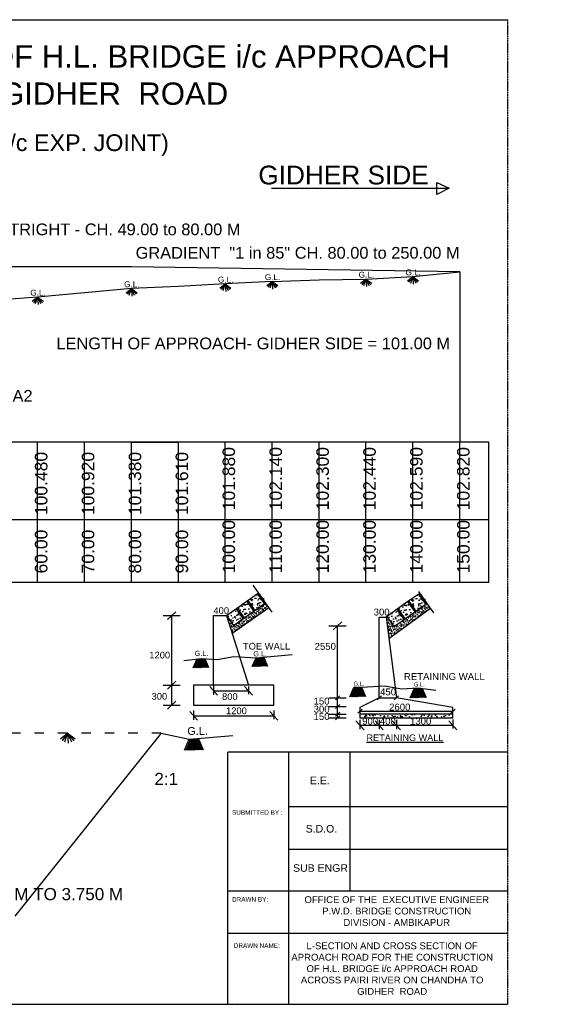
# Model space of a CAD drawing. Header units: inches. Extents: x -1841658761 to 3039153, y 1727 to 2165588347.
# Tile 5 of 20: x 10370 to 10507, y 4379 to 4630. Entities that reach past the tile are written whole.
import ezdxf

# ---------------------------------------------------------------- set-up
doc = ezdxf.new("R2010")
doc.units = ezdxf.units.IN
doc.header["$MEASUREMENT"] = 0
doc.linetypes.add('ACAD_ISO03W100', pattern=[30, 12, -18])
doc.linetypes.add('DASHED', pattern=[0.75, 0.5, -0.25])
doc.styles.add('ARIAL', font='arial.ttf')

msp = doc.modelspace()

# ---------------------------------------------------------------- hatches: boundary and pattern name
at = {"ltscale": 0.02}
h = msp.add_hatch(dxfattribs=at)
h.set_pattern_fill('AR-CONC', color=256, scale=0.342073)
h.set_pattern_definition([(50, (6492.852, 3281.1255), (2.4535538, -0.2146581), [0.2565548, -2.8221027]), (355, (6492.852, 3281.1255), (-0.4746309, 2.5730466), [0.2052438, -2.2576821]), (100.451444, (6493.0565, 3281.1076), (1.9789229, 2.3583884), [0.218038, -2.3984182]), (46.1842, (6492.852, 3281.8097), (3.650745, -0.5661969), [0.3848322, -4.233154]), (96.63564, (6493.1563, 3281.7625), (3.1972266, 3.3321972), [0.3270572, -3.5976293]), (351.18416, (6492.852, 3281.8097), (3.1972266, 3.3321972), [0.3078657, -3.3865232]), (21, (6493.194, 3281.6386), (2.0418582, -1.3772507), [0.2565548, -2.8221027]), (326, (6493.194, 3281.6386), (0.8323162, 2.4805429), [0.2052438, -2.2576821]), (71.451445, (6493.3643, 3281.5239), (2.8741743, 1.1032922), [0.218038, -2.3984182]), (37.5, (6492.852, 3281.1255), (0.04159559, 1.13874016), [0, -2.2303163, 0, -2.29188944, 0, -2.26623396]), (7.5, (6492.852, 3281.1255), (0.89989, 1.34917617), [0, -1.30671905, 0, -2.17900533, 0, -0.86373445]), (327.5, (6492.0892, 3281.1255), (1.8260627, -0.07715414), [0, -0.85518263, 0, -2.6681698, 0, -3.54045607]), (317.5, (6491.7471, 3281.1255), (1.9949227, 0.34243217), [0, -1.1117374, 0, -1.7719384, 0, -2.5142369])])
h.paths.add_polyline_path([(10425.49129, 4479.88067), (10422.96941, 4478.11482), (10424.73525, 4475.59294), (10427.25714, 4477.35878)])
h.paths.add_polyline_path([(10428.22334, 4481.79367), (10425.70145, 4480.02782), (10427.4673, 4477.50594), (10429.98919, 4479.27178)])
h.paths.add_polyline_path([(10430.19934, 4479.41893), (10432.72123, 4481.18478), (10430.95539, 4483.70667), (10428.4335, 4481.94082)])
h = msp.add_hatch(dxfattribs=at)
h.set_pattern_fill('AR-CONC', color=256, scale=0.350625)
h.set_pattern_definition([(50, (6435.6284, 3250.9946), (2.5148935, -0.2200247), [0.2629687, -2.8926562]), (355, (6435.6284, 3250.9946), (-0.4864969, 2.6373736), [0.210375, -2.314125]), (100.451444, (6435.838, 3250.9763), (2.0283966, 2.4173489), [0.223489, -2.4583795]), (46.1842, (6435.6284, 3251.696), (3.7420148, -0.580352), [0.394453, -4.3389843]), (96.63564, (6435.9403, 3251.6475), (3.2771584, 3.4155033), [0.3352338, -3.6875713]), (351.18416, (6435.6284, 3251.696), (3.2771584, 3.4155033), [0.3155625, -3.4711874]), (21, (6435.979, 3251.5205), (2.0929053, -1.4116825), [0.2629687, -2.8926562]), (326, (6435.979, 3251.5205), (0.8531244, 2.5425573), [0.210375, -2.314125]), (71.451445, (6436.1535, 3251.403), (2.9460296, 1.1308748), [0.223489, -2.4583795]), (37.5, (6435.6284, 3250.9946), (0.0426355, 1.16720905), [0, -2.28607494, 0, -2.34918744, 0, -2.32289057]), (7.5, (6435.6284, 3250.9946), (0.92238754, 1.38290603), [0, -1.33938747, 0, -2.2334812, 0, -0.8853281]), (327.5, (6434.8465, 3250.9946), (1.87171487, -0.07908302), [0, -0.8765625, 0, -2.73487493, 0, -3.62896866]), (317.5, (6434.4959, 3250.9946), (2.04479646, 0.3509931), [0, -1.1395312, 0, -1.81623745, 0, -2.5770937])])
h.paths.add_polyline_path([(10466.58498, 4479.71903), (10464.00005, 4477.90904), (10465.81004, 4475.3241), (10468.39498, 4477.13409)])
h.paths.add_polyline_path([(10469.38533, 4481.67986), (10466.80039, 4479.86986), (10468.61039, 4477.28493), (10471.19532, 4479.09492)])
h.paths.add_polyline_path([(10471.41073, 4479.24575), (10473.99567, 4481.05574), (10472.18568, 4483.64068), (10469.60074, 4481.83069)])
h = msp.add_hatch(dxfattribs=at)
h.set_pattern_fill('AR-SAND', color=256, scale=0.342073)
h.set_pattern_definition([(37.5, (6492.852, 3281.1255), (-0.02154833, 0.659114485), [0, -0.51995104, 0, -0.581524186, 0, -0.55586871]), (7.5, (6492.852, 3281.1255), (0.60539292, 0.96538011), [0, -0.2804999, 0, -0.46864008, 0, -0.17958835]), (327.5, (6492.4313, 3281.1255), (1.06526401, 0.00193581), [0, -0.171036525, 0, -0.61573149, 0, -0.80387167]), (317.5, (6492.4313, 3281.1255), (1.0283149, 0.30022916), [0, -0.08551826, 0, -0.4036462, 0, -0.46179862])])
h.paths.add_polyline_path([(10424.73525, 4475.59294), (10422.96941, 4478.11482), (10424.43376, 4473.50265), (10433.81431, 4480.07099), (10432.93139, 4481.33193), (10427.25714, 4477.35878)])
h = msp.add_hatch(dxfattribs=at)
h.set_pattern_fill('AR-SAND', color=256, scale=0.350625)
h.set_pattern_definition([(37.5, (6345.74806, 3249.45685), (-0.022087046, 0.675592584), [0, -0.53295, 0, -0.5960625, 0, -0.569765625]), (7.5, (6345.7481, 3249.45685), (0.62052796, 0.98951496), [0, -0.2875125, 0, -0.48035625, 0, -0.184078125]), (327.5, (6345.3168, 3249.45685), (1.09189599, 0.001984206), [0, -0.1753125, 0, -0.631125, 0, -0.82396875]), (317.5, (6345.3168, 3249.45685), (1.05402314, 0.307735), [0, -0.08765625, 0, -0.4137375, 0, -0.47334375])])
h.paths.add_polyline_path([(10475.11608, 4479.91411), (10474.21108, 4481.20658), (10468.39498, 4477.13409), (10465.81004, 4475.3241), (10464.00005, 4477.90904), (10463.78464, 4477.75821), (10464.49166, 4472.2065)])
h = msp.add_hatch(dxfattribs=at)
h.set_pattern_fill('AR-CONC', color=256, scale=0.350625)
h.set_pattern_definition([(50, (6399.3643, 3249.4568), (2.5148935, -0.2200247), [0.2629687, -2.8926562]), (355, (6399.3643, 3249.4568), (-0.4864969, 2.6373737), [0.210375, -2.314125]), (100.451444, (6399.5738, 3249.4385), (2.0283966, 2.417349), [0.223489, -2.4583795]), (46.1842, (6399.3643, 3250.158), (3.742015, -0.580352), [0.394453, -4.3389844]), (96.63564, (6399.676, 3250.1097), (3.2771584, 3.4155033), [0.3352338, -3.6875714]), (351.18416, (6399.3643, 3250.158), (3.2771584, 3.4155033), [0.3155625, -3.4711875]), (21, (6399.7149, 3249.9828), (2.0929054, -1.4116825), [0.2629687, -2.8926562]), (326, (6399.715, 3249.9828), (0.8531244, 2.5425573), [0.210375, -2.314125]), (71.451445, (6399.8893, 3249.8651), (2.9460297, 1.1308749), [0.223489, -2.4583795]), (37.5, (6399.3643, 3249.45685), (0.0426355, 1.16720907), [0, -2.286075, 0, -2.3491875, 0, -2.32289063]), (7.5, (6399.3643, 3249.4568), (0.92238757, 1.38290606), [0, -1.3393875, 0, -2.23348125, 0, -0.88532812]), (327.5, (6398.5824, 3249.45685), (1.87171492, -0.07908302), [0, -0.8765625, 0, -2.734875, 0, -3.62896875]), (317.5, (6398.2317, 3249.4568), (2.0447965, 0.3509931), [0, -1.13953125, 0, -1.8162375, 0, -2.57709375])])
h.paths.add_polyline_path([(10457.11026, 4452.88739), (10457.11026, 4452.01083), (10480.88292, 4452.01083), (10480.88292, 4452.88739)])

# ---------------------------------------------------------------- linework, layer by layer
for p, q in [((10097.10881, 4630.43985), (10494.8404, 4630.43985)), ((10476.79879, 4585.78494), (10476.79879, 4588.79061)), ((10476.79879, 4588.79061), (10479.93835, 4587.37885)), ((10476.79879, 4585.78494), (10476.79879, 4588.79061)), ((10476.79879, 4588.79061), (10479.93835, 4587.37885)), ((10434.46054, 4587.37885), (10476.65898, 4587.37885)), ((10437.05567, 4587.37885), (10476.65898, 4587.37885)), ((10476.65898, 4587.37885), (10479.93835, 4587.37885)), ((10476.65898, 4587.37885), (10479.93835, 4587.37885)), ((10479.93835, 4587.37885), (10476.79879, 4585.78494)), ((10479.93835, 4587.37885), (10476.79879, 4585.78494)), ((10398.65016, 4567.22895), (10365.82902, 4567.22895)), ((10482.65008, 4566.00852), (10398.65016, 4567.22895)), ((10470.65009, 4564.77303), (10482.65008, 4566.00852)), ((10482.65008, 4566.00852), (10482.65008, 4522.43594)), ((10434.65012, 4563.53746), (10422.65014, 4562.91346)), ((10433.28523, 4562.45616), (10434.65012, 4563.53746)), ((10433.65046, 4562.07362), (10434.65012, 4563.53746)), ((10434.09502, 4561.86036), (10434.65012, 4563.53746)), ((10434.65012, 4563.53746), (10446.65011, 4563.91307)), ((10434.65012, 4563.53746), (10436.10916, 4562.45616)), ((10434.65012, 4563.53746), (10435.86315, 4562.07362)), ((10434.65012, 4563.53746), (10435.37872, 4561.86036)), ((10434.65012, 4563.53746), (10434.7593, 4561.60047)), ((10446.65011, 4563.91307), (10458.6501, 4564.15307)), ((10457.28521, 4563.07177), (10458.6501, 4564.15307)), ((10457.65044, 4562.68922), (10458.6501, 4564.15307)), ((10458.095, 4562.47596), (10458.6501, 4564.15307)), ((10458.6501, 4564.15307), (10470.65009, 4564.77303)), ((10458.6501, 4564.15307), (10460.10914, 4563.07177)), ((10458.6501, 4564.15307), (10459.86313, 4562.68922)), ((10458.6501, 4564.15307), (10459.3787, 4562.47596)), ((10458.6501, 4564.15307), (10458.75928, 4562.21607)), ((10469.2852, 4563.69173), (10470.65009, 4564.77303)), ((10469.65043, 4563.30918), (10470.65009, 4564.77303)), ((10470.09499, 4563.09592), (10470.65009, 4564.77303)), ((10470.65009, 4564.77303), (10472.10913, 4563.69173)), ((10470.65009, 4564.77303), (10471.86312, 4563.30918)), ((10470.65009, 4564.77303), (10471.37869, 4563.09592)), ((10470.65009, 4564.77303), (10470.75927, 4562.83603)), ((10386.65017, 4560.63346), (10374.65018, 4559.55346)), ((10398.65016, 4561.71293), (10386.65017, 4560.63346)), ((10397.28526, 4560.63163), (10398.65016, 4561.71293)), ((10397.65049, 4560.24908), (10398.65016, 4561.71293)), ((10398.09505, 4560.03583), (10398.65016, 4561.71293)), ((10410.65015, 4562.25803), (10398.65016, 4561.71293)), ((10398.65016, 4561.71293), (10400.1092, 4560.63163)), ((10398.65016, 4561.71293), (10399.86319, 4560.24908)), ((10398.65016, 4561.71293), (10399.37875, 4560.03583)), ((10398.65016, 4561.71293), (10398.75933, 4559.77594)), ((10422.65014, 4562.91346), (10410.65015, 4562.25803)), ((10421.28524, 4561.83216), (10422.65014, 4562.91346)), ((10421.65047, 4561.44962), (10422.65014, 4562.91346)), ((10422.09503, 4561.23636), (10422.65014, 4562.91346)), ((10422.65014, 4562.91346), (10424.10918, 4561.83216)), ((10422.65014, 4562.91346), (10423.86316, 4561.44962)), ((10422.65014, 4562.91346), (10423.37873, 4561.23636)), ((10422.65014, 4562.91346), (10422.75931, 4560.97647)), ((10374.65018, 4559.55346), (10362.60034, 4558.64146)), ((10373.28528, 4558.47216), (10374.65018, 4559.55346)), ((10373.65051, 4558.08962), (10374.65018, 4559.55346)), ((10374.09507, 4557.87636), (10374.65018, 4559.55346)), ((10374.65018, 4559.55346), (10376.10922, 4558.47216)), ((10374.65018, 4559.55346), (10375.86321, 4558.08962)), ((10374.65018, 4559.55346), (10375.37877, 4557.87636)), ((10374.65018, 4559.55346), (10374.75935, 4557.61647)), ((10490.10963, 4522.45236), (10112.35003, 4522.45959)), ((10374.65018, 4486.57191), (10374.65018, 4522.44291)), ((10374.65018, 4486.57191), (10374.65018, 4522.44238)), ((10386.65017, 4486.57191), (10386.65017, 4522.44291)), ((10386.65017, 4486.57191), (10386.65017, 4522.44238)), ((10398.65016, 4486.57191), (10398.65016, 4522.44238)), ((10398.65016, 4522.44238), (10410.65015, 4522.43547)), ((10398.65016, 4486.57191), (10398.65016, 4522.43343)), ((10410.65015, 4486.57191), (10410.65015, 4522.44291)), ((10410.65015, 4486.57191), (10410.65015, 4522.4329)), ((10422.65014, 4486.57191), (10422.65014, 4522.44291)), ((10422.65014, 4486.57191), (10422.65014, 4522.44238)), ((10434.65012, 4486.57191), (10434.65012, 4522.44291)), ((10434.65012, 4486.57191), (10434.65012, 4522.44291)), ((10434.65012, 4486.57191), (10434.65012, 4522.44238)), ((10446.65011, 4486.57191), (10446.65011, 4522.44291)), ((10446.65011, 4486.57191), (10446.65011, 4522.44238)), ((10458.6501, 4486.57191), (10458.6501, 4522.44291)), ((10458.6501, 4486.57191), (10458.6501, 4522.44291)), ((10458.6501, 4486.57191), (10458.6501, 4522.44238)), ((10470.65009, 4486.57191), (10470.65009, 4522.44291)), ((10470.65009, 4486.57191), (10470.65009, 4522.44238)), ((10470.65009, 4486.57191), (10470.65009, 4522.43647)), ((10470.65009, 4486.57191), (10470.65009, 4522.43647)), ((10470.65009, 4486.57191), (10470.65009, 4522.43594)), ((10482.65008, 4486.57191), (10482.65008, 4522.43647)), ((10482.65008, 4486.57191), (10482.65008, 4522.43594)), ((10490.10963, 4486.57191), (10490.10963, 4522.45236)), ((10374.65018, 4486.57191), (10374.65018, 4516.77067)), ((10374.65018, 4486.57191), (10374.65018, 4516.77067)), ((10374.65018, 4486.57191), (10374.65018, 4516.77067)), ((10374.65018, 4486.57191), (10374.65018, 4516.77067)), ((10374.65018, 4486.57191), (10374.65018, 4516.77067)), ((10374.65018, 4486.57191), (10374.65018, 4516.77067)), ((10374.65018, 4486.57191), (10374.65018, 4516.77067)), ((10374.65018, 4486.57191), (10374.65018, 4516.77067)), ((10374.65018, 4486.57191), (10374.65018, 4516.77067)), ((10374.65018, 4486.57191), (10374.65018, 4516.77067)), ((10374.65018, 4486.57191), (10374.65018, 4516.77067)), ((10374.65018, 4486.57191), (10374.65018, 4516.77067)), ((10374.65018, 4486.57191), (10374.65018, 4516.77067)), ((10386.65017, 4486.57191), (10386.65017, 4516.77067)), ((10386.65017, 4486.57191), (10386.65017, 4516.77067)), ((10386.65017, 4486.57191), (10386.65017, 4516.77067)), ((10386.65017, 4486.57191), (10386.65017, 4516.77067)), ((10386.65017, 4486.57191), (10386.65017, 4516.77067)), ((10386.65017, 4486.57191), (10386.65017, 4516.77067)), ((10386.65017, 4486.57191), (10386.65017, 4516.77067)), ((10386.65017, 4486.57191), (10386.65017, 4516.77067)), ((10386.65017, 4486.57191), (10386.65017, 4516.77067)), ((10386.65017, 4486.57191), (10386.65017, 4516.77067)), ((10386.65017, 4486.57191), (10386.65017, 4516.77067)), ((10386.65017, 4486.57191), (10386.65017, 4516.77067)), ((10386.65017, 4486.57191), (10386.65017, 4516.77067)), ((10398.65016, 4486.57191), (10398.65016, 4516.77067)), ((10398.65016, 4486.57191), (10398.65016, 4516.77067)), ((10398.65016, 4486.57191), (10398.65016, 4516.77067)), ((10398.65016, 4486.57191), (10398.65016, 4516.77067)), ((10398.65016, 4486.57191), (10398.65016, 4516.77067)), ((10398.65016, 4486.57191), (10398.65016, 4516.77067)), ((10398.65016, 4486.57191), (10398.65016, 4516.77067)), ((10398.65016, 4486.57191), (10398.65016, 4516.77067)), ((10398.65016, 4486.57191), (10398.65016, 4516.77067)), ((10398.65016, 4486.57191), (10398.65016, 4516.77067)), ((10398.65016, 4486.57191), (10398.65016, 4516.77067)), ((10398.65016, 4486.57191), (10398.65016, 4516.77067)), ((10398.65016, 4486.57191), (10398.65016, 4516.77067)), ((10410.65015, 4486.57191), (10410.65015, 4516.7612)), ((10410.65015, 4486.57191), (10410.65015, 4516.7612)), ((10410.65015, 4486.57191), (10410.65015, 4516.7612)), ((10410.65015, 4486.57191), (10410.65015, 4516.7612)), ((10410.65015, 4486.57191), (10410.65015, 4516.7612)), ((10410.65015, 4486.57191), (10410.65015, 4516.7612)), ((10410.65015, 4486.57191), (10410.65015, 4516.7612)), ((10410.65015, 4486.57191), (10410.65015, 4516.7612)), ((10410.65015, 4486.57191), (10410.65015, 4516.7612)), ((10410.65015, 4486.57191), (10410.65015, 4516.7612)), ((10410.65015, 4486.57191), (10410.65015, 4516.7612)), ((10410.65015, 4486.57191), (10410.65015, 4516.7612)), ((10410.65015, 4486.57191), (10410.65015, 4516.7612)), ((10422.65014, 4486.57191), (10422.65014, 4516.77067)), ((10422.65014, 4486.57191), (10422.65014, 4516.77067)), ((10422.65014, 4486.57191), (10422.65014, 4516.77067)), ((10422.65014, 4486.57191), (10422.65014, 4516.77067)), ((10422.65014, 4486.57191), (10422.65014, 4516.77067)), ((10422.65014, 4486.57191), (10422.65014, 4516.77067)), ((10422.65014, 4486.57191), (10422.65014, 4516.77067)), ((10422.65014, 4486.57191), (10422.65014, 4516.77067)), ((10422.65014, 4486.57191), (10422.65014, 4516.77067)), ((10422.65014, 4486.57191), (10422.65014, 4516.77067)), ((10422.65014, 4486.57191), (10422.65014, 4516.77067)), ((10422.65014, 4486.57191), (10422.65014, 4516.77067)), ((10422.65014, 4486.57191), (10422.65014, 4516.77067)), ((10434.65012, 4486.57191), (10434.65012, 4516.77067)), ((10434.65012, 4486.57191), (10434.65012, 4516.77067)), ((10434.65012, 4486.57191), (10434.65012, 4516.77067)), ((10434.65012, 4486.57191), (10434.65012, 4516.77067)), ((10434.65012, 4486.57191), (10434.65012, 4516.77067)), ((10434.65012, 4486.57191), (10434.65012, 4516.77067)), ((10434.65012, 4486.57191), (10434.65012, 4516.77067)), ((10434.65012, 4486.57191), (10434.65012, 4516.77067)), ((10434.65012, 4486.57191), (10434.65012, 4516.77067)), ((10434.65012, 4486.57191), (10434.65012, 4516.77067)), ((10434.65012, 4486.57191), (10434.65012, 4516.77067)), ((10434.65012, 4486.57191), (10434.65012, 4516.77067)), ((10434.65012, 4486.57191), (10434.65012, 4516.77067)), ((10446.65011, 4486.57191), (10446.65011, 4516.77067)), ((10446.65011, 4486.57191), (10446.65011, 4516.77067)), ((10446.65011, 4486.57191), (10446.65011, 4516.77067)), ((10446.65011, 4486.57191), (10446.65011, 4516.77067)), ((10446.65011, 4486.57191), (10446.65011, 4516.77067)), ((10446.65011, 4486.57191), (10446.65011, 4516.77067)), ((10446.65011, 4486.57191), (10446.65011, 4516.77067)), ((10446.65011, 4486.57191), (10446.65011, 4516.77067)), ((10446.65011, 4486.57191), (10446.65011, 4516.77067)), ((10446.65011, 4486.57191), (10446.65011, 4516.77067)), ((10446.65011, 4486.57191), (10446.65011, 4516.77067)), ((10446.65011, 4486.57191), (10446.65011, 4516.77067)), ((10446.65011, 4486.57191), (10446.65011, 4516.77067)), ((10458.6501, 4486.57191), (10458.6501, 4516.77067)), ((10458.6501, 4486.57191), (10458.6501, 4516.77067)), ((10458.6501, 4486.57191), (10458.6501, 4516.77067)), ((10458.6501, 4486.57191), (10458.6501, 4516.77067)), ((10458.6501, 4486.57191), (10458.6501, 4516.77067)), ((10458.6501, 4486.57191), (10458.6501, 4516.77067)), ((10458.6501, 4486.57191), (10458.6501, 4516.77067)), ((10458.6501, 4486.57191), (10458.6501, 4516.77067)), ((10458.6501, 4486.57191), (10458.6501, 4516.77067)), ((10458.6501, 4486.57191), (10458.6501, 4516.77067)), ((10458.6501, 4486.57191), (10458.6501, 4516.77067)), ((10458.6501, 4486.57191), (10458.6501, 4516.77067)), ((10458.6501, 4486.57191), (10458.6501, 4516.77067)), ((10470.65009, 4486.57191), (10470.65009, 4516.77067)), ((10470.65009, 4486.57191), (10470.65009, 4516.77067)), ((10470.65009, 4486.57191), (10470.65009, 4516.77067)), ((10470.65009, 4486.57191), (10470.65009, 4516.77067)), ((10470.65009, 4486.57191), (10470.65009, 4516.77067)), ((10470.65009, 4486.57191), (10470.65009, 4516.77067)), ((10470.65009, 4486.57191), (10470.65009, 4516.77067)), ((10470.65009, 4486.57191), (10470.65009, 4516.77067)), ((10470.65009, 4486.57191), (10470.65009, 4516.77067)), ((10470.65009, 4486.57191), (10470.65009, 4516.77067)), ((10470.65009, 4486.57191), (10470.65009, 4516.77067)), ((10470.65009, 4486.57191), (10470.65009, 4516.77067)), ((10470.65009, 4486.57191), (10470.65009, 4516.77067)), ((10470.65009, 4486.57191), (10470.65009, 4516.76424)), ((10470.65009, 4486.57191), (10470.65009, 4516.76424)), ((10470.65009, 4486.57191), (10470.65009, 4516.76424)), ((10470.65009, 4486.57191), (10470.65009, 4516.76424)), ((10470.65009, 4486.57191), (10470.65009, 4516.76424)), ((10470.65009, 4486.57191), (10470.65009, 4516.76424)), ((10470.65009, 4486.57191), (10470.65009, 4516.76424)), ((10470.65009, 4486.57191), (10470.65009, 4516.76424)), ((10470.65009, 4486.57191), (10470.65009, 4516.76424)), ((10470.65009, 4486.57191), (10470.65009, 4516.76424)), ((10470.65009, 4486.57191), (10470.65009, 4516.76424)), ((10470.65009, 4486.57191), (10470.65009, 4516.76424)), ((10470.65009, 4486.57191), (10470.65009, 4516.76424)), ((10482.65008, 4486.57191), (10482.65008, 4516.76424)), ((10482.65008, 4486.57191), (10482.65008, 4516.76424)), ((10482.65008, 4486.57191), (10482.65008, 4516.76424)), ((10482.65008, 4486.57191), (10482.65008, 4516.76424)), ((10482.65008, 4486.57191), (10482.65008, 4516.76424)), ((10482.65008, 4486.57191), (10482.65008, 4516.76424)), ((10482.65008, 4486.57191), (10482.65008, 4516.76424)), ((10482.65008, 4486.57191), (10482.65008, 4516.76424)), ((10482.65008, 4486.57191), (10482.65008, 4516.76424)), ((10482.65008, 4486.57191), (10482.65008, 4516.76424)), ((10482.65008, 4486.57191), (10482.65008, 4516.76424)), ((10482.65008, 4486.57191), (10482.65008, 4516.76424)), ((10482.65008, 4486.57191), (10482.65008, 4516.76424)), ((10112.35003, 4502.68836), (10490.10963, 4502.66769)), ((10490.10963, 4486.57191), (10112.35003, 4486.57191)), ((10429.73764, 4485.89308), (10432.1728, 4482.41531)), ((10431.16554, 4483.85382), (10428.22334, 4481.79367)), ((10432.72123, 4481.18478), (10430.95539, 4483.70667)), ((10431.16554, 4483.85382), (10432.93139, 4481.33193)), ((10432.1728, 4482.14567), (10432.45272, 4482.53255)), ((10432.45272, 4482.53255), (10432.45272, 4482.01554)), ((10472.40109, 4483.79151), (10469.38533, 4481.67986)), ((10472.08765, 4484.29424), (10474.21108, 4481.20658)), ((10473.99567, 4481.05574), (10472.18568, 4483.64068)), ((10433.81431, 4480.07099), (10424.43376, 4473.50265)), ((10428.22334, 4481.79367), (10425.49129, 4479.88067)), ((10425.70145, 4480.02782), (10427.4673, 4477.50594)), ((10427.25714, 4477.35878), (10432.93139, 4481.33193)), ((10429.98919, 4479.27178), (10428.22334, 4481.79367)), ((10428.4335, 4481.94082), (10430.19934, 4479.41893)), ((10430.19934, 4479.41893), (10432.72123, 4481.18478)), ((10432.1728, 4482.41531), (10432.1728, 4482.14567)), ((10432.45272, 4482.01554), (10434.58131, 4478.97561)), ((10469.38533, 4481.67986), (10466.58498, 4479.71903)), ((10468.39498, 4477.13409), (10474.21108, 4481.20658)), ((10471.19532, 4479.09492), (10469.38533, 4481.67986)), ((10469.60074, 4481.83069), (10471.41073, 4479.24575)), ((10471.41073, 4479.24575), (10473.99567, 4481.05574)), ((10473.43353, 4482.04066), (10473.72045, 4482.4372)), ((10473.43353, 4482.31703), (10473.43353, 4482.04066)), ((10473.72045, 4482.4372), (10473.72045, 4481.90728)), ((10473.72045, 4481.90728), (10475.90225, 4478.79134)), ((10406.76543, 4478.11482), (10411.1208, 4478.11482)), ((10407.84157, 4477.10839), (10410.04466, 4479.12125)), ((10408.94312, 4470.64883), (10408.94312, 4478.11482)), ((10419.67968, 4460.33481), (10419.67968, 4478.11482)), ((10419.67968, 4478.11482), (10422.96941, 4478.11482)), ((10425.49129, 4479.88067), (10422.75925, 4477.96767)), ((10422.96941, 4478.11482), (10428.6145, 4460.33481)), ((10422.96941, 4478.11482), (10424.73525, 4475.59294)), ((10427.25714, 4477.35878), (10425.49129, 4479.88067)), ((10427.4673, 4477.50594), (10429.98919, 4479.27178)), ((10462.03151, 4457.10927), (10462.03151, 4477.75821)), ((10462.03151, 4477.75821), (10463.78464, 4477.75821)), ((10466.58498, 4479.71903), (10463.78464, 4477.75821)), ((10463.78464, 4477.75821), (10466.41432, 4457.10927)), ((10464.00005, 4477.90904), (10465.81004, 4475.3241)), ((10475.11608, 4479.91411), (10464.45877, 4472.18265)), ((10468.39498, 4477.13409), (10466.58498, 4479.71903)), ((10466.80039, 4479.86986), (10468.61039, 4477.28493)), ((10468.61039, 4477.28493), (10471.19532, 4479.09492)), ((10423.85233, 4476.85388), (10423.85233, 4476.85388)), ((10424.73525, 4475.59294), (10427.25714, 4477.35878)), ((10449.14309, 4475.49472), (10453.60735, 4475.49472)), ((10450.24614, 4474.46313), (10452.5043, 4476.52632)), ((10451.37522, 4467.84207), (10451.37522, 4475.49472)), ((10464.90504, 4476.61657), (10464.90504, 4476.61657)), ((10465.81004, 4475.3241), (10468.39498, 4477.13409)), ((10408.94312, 4460.33481), (10408.94312, 4470.64883)), ((10420.55909, 4466.90484), (10424.86394, 4467.67957)), ((10424.86394, 4467.67957), (10430.52967, 4467.35519)), ((10430.52967, 4467.35519), (10439.7205, 4468.13406)), ((10451.37522, 4457.27021), (10451.37522, 4467.84207)), ((10412.0503, 4466.63481), (10416.57047, 4467.18202)), ((10414.4329, 4464.75573), (10415.41916, 4467.04264)), ((10414.78467, 4464.75573), (10415.77092, 4467.04264)), ((10415.11494, 4464.75573), (10416.10119, 4467.04264)), ((10415.38071, 4464.75573), (10416.36697, 4467.04264)), ((10416.40541, 4464.75573), (10415.41916, 4467.04264)), ((10415.67776, 4464.75573), (10416.66401, 4467.04264)), ((10416.75718, 4464.75573), (10415.77092, 4467.04264)), ((10415.94354, 4464.75573), (10416.92979, 4467.04264)), ((10417.08744, 4464.75573), (10416.10119, 4467.04264)), ((10416.19564, 4464.75573), (10417.18189, 4467.04264)), ((10417.35322, 4464.75573), (10416.36697, 4467.04264)), ((10416.48291, 4464.75573), (10417.46916, 4467.04264)), ((10416.57047, 4467.18202), (10420.55909, 4466.90484)), ((10417.65027, 4464.75573), (10416.66401, 4467.04264)), ((10417.91605, 4464.75573), (10416.92979, 4467.04264)), ((10418.16814, 4464.75573), (10417.18189, 4467.04264)), ((10418.45542, 4464.75573), (10417.46916, 4467.04264)), ((10429.54341, 4465.06827), (10430.52967, 4467.35519)), ((10429.89518, 4465.06827), (10430.88143, 4467.35519)), ((10430.22545, 4465.06827), (10431.2117, 4467.35519)), ((10430.49122, 4465.06827), (10431.47748, 4467.35519)), ((10431.51592, 4465.06827), (10430.52967, 4467.35519)), ((10430.78827, 4465.06827), (10431.77452, 4467.35519)), ((10431.86769, 4465.06827), (10430.88143, 4467.35519)), ((10431.05405, 4465.06827), (10432.0403, 4467.35519)), ((10432.19795, 4465.06827), (10431.2117, 4467.35519)), ((10431.30614, 4465.06827), (10432.2924, 4467.35519)), ((10432.46373, 4465.06827), (10431.47748, 4467.35519)), ((10431.59342, 4465.06827), (10432.57967, 4467.35519)), ((10432.76078, 4465.06827), (10431.77452, 4467.35519)), ((10433.02656, 4465.06827), (10432.0403, 4467.35519)), ((10433.27865, 4465.06827), (10432.2924, 4467.35519)), ((10433.56593, 4465.06827), (10432.57967, 4467.35519)), ((10406.76543, 4460.33481), (10411.1208, 4460.33481)), ((10407.84157, 4459.32838), (10410.04466, 4461.34124)), ((10408.94312, 4455.20372), (10408.94312, 4460.33481)), ((10419.67968, 4460.33481), (10414.54859, 4460.33481)), ((10414.54859, 4460.33481), (10414.54859, 4455.20372)), ((10418.67325, 4459.96362), (10420.68611, 4457.76054)), ((10430.19947, 4460.33481), (10419.67968, 4460.33481)), ((10419.67968, 4460.12936), (10419.67968, 4457.90221)), ((10427.60807, 4459.96362), (10429.62093, 4457.76054)), ((10428.6145, 4459.98452), (10428.6145, 4458.03869)), ((10435.07297, 4460.33481), (10430.19947, 4460.33481)), ((10435.07297, 4455.20372), (10435.07297, 4460.33481)), ((10463.41963, 4460.06734), (10457.61226, 4459.73485)), ((10467.8321, 4459.27325), (10463.41963, 4460.06734)), ((10419.67968, 4458.86208), (10428.6145, 4458.86208)), ((10450.81068, 4456.59348), (10451.93976, 4457.62507)), ((10454.50009, 4457.39076), (10455.511, 4459.73485)), ((10454.79455, 4457.39076), (10455.80546, 4459.73485)), ((10455.05295, 4457.39076), (10456.06386, 4459.73485)), ((10455.32537, 4457.39076), (10456.33628, 4459.73485)), ((10455.511, 4459.73485), (10455.511, 4459.73485)), ((10456.52191, 4457.39076), (10455.511, 4459.73485)), ((10457.61226, 4459.73485), (10455.511, 4459.73485)), ((10455.62984, 4457.39076), (10456.64075, 4459.73485)), ((10456.81637, 4457.39076), (10455.80546, 4459.73485)), ((10455.90226, 4457.39076), (10456.91317, 4459.73485)), ((10457.07477, 4457.39076), (10456.06386, 4459.73485)), ((10456.24079, 4457.39076), (10457.2517, 4459.73485)), ((10457.34719, 4457.39076), (10456.33628, 4459.73485)), ((10456.60135, 4457.39076), (10457.61226, 4459.73485)), ((10457.65166, 4457.39076), (10456.64075, 4459.73485)), ((10457.92408, 4457.39076), (10456.91317, 4459.73485)), ((10458.26261, 4457.39076), (10457.2517, 4459.73485)), ((10458.62317, 4457.39076), (10457.61226, 4459.73485)), ((10461.46697, 4456.59348), (10462.59605, 4457.62507)), ((10465.84978, 4456.59348), (10466.97886, 4457.62507)), ((10471.92044, 4459.55736), (10467.8321, 4459.27325)), ((10469.98837, 4457.0704), (10470.99928, 4459.41449)), ((10470.28282, 4457.0704), (10471.29373, 4459.41449)), ((10470.54122, 4457.0704), (10471.55213, 4459.41449)), ((10470.81365, 4457.0704), (10471.82456, 4459.41449)), ((10472.01019, 4457.0704), (10470.99928, 4459.41449)), ((10471.11812, 4457.0704), (10472.12903, 4459.41449)), ((10472.30464, 4457.0704), (10471.29373, 4459.41449)), ((10471.39054, 4457.0704), (10472.40145, 4459.41449)), ((10472.56305, 4457.0704), (10471.55213, 4459.41449)), ((10471.72906, 4457.0704), (10472.73998, 4459.41449)), ((10472.83547, 4457.0704), (10471.82456, 4459.41449)), ((10476.55362, 4458.99646), (10471.92044, 4459.55736)), ((10472.08962, 4457.0704), (10473.10053, 4459.41449)), ((10473.13994, 4457.0704), (10472.12903, 4459.41449)), ((10473.41236, 4457.0704), (10472.40145, 4459.41449)), ((10473.75089, 4457.0704), (10472.73998, 4459.41449)), ((10474.11145, 4457.0704), (10473.10053, 4459.41449)), ((10406.76543, 4455.20372), (10411.1208, 4455.20372)), ((10407.84157, 4454.19729), (10410.04466, 4456.21015)), ((10414.54859, 4455.20372), (10435.07297, 4455.20372)), ((10449.14309, 4457.10927), (10453.60735, 4457.10927)), ((10449.14309, 4454.85976), (10453.60735, 4454.85976)), ((10450.81068, 4454.34397), (10451.93976, 4455.37556)), ((10451.37522, 4452.01083), (10451.37522, 4457.27021)), ((10462.03151, 4457.10927), (10457.11026, 4454.64052)), ((10462.03151, 4457.10927), (10466.41432, 4457.10927)), ((10480.88292, 4454.64052), (10466.41432, 4457.10927)), ((10413.54216, 4453.56473), (10415.55502, 4451.36164)), ((10414.54859, 4453.86027), (10414.54859, 4451.50332)), ((10414.54859, 4452.46319), (10435.07297, 4452.46319)), ((10434.06654, 4453.56473), (10436.0794, 4451.36164)), ((10435.07297, 4453.89834), (10435.07297, 4451.6398)), ((10449.14309, 4452.88739), (10453.60735, 4452.88739)), ((10450.81068, 4452.3716), (10451.93976, 4453.40319)), ((10450.81068, 4451.49504), (10451.93976, 4452.52663)), ((10456.54572, 4453.16348), (10457.6748, 4454.19507)), ((10457.11026, 4454.64052), (10457.11026, 4452.88739)), ((10457.11026, 4453.67928), (10480.88292, 4453.67928)), ((10480.88292, 4452.88739), (10457.11026, 4452.88739)), ((10457.11026, 4452.88739), (10457.11026, 4452.01083)), ((10480.31838, 4453.16348), (10481.44746, 4454.19507)), ((10480.88292, 4452.88739), (10480.88292, 4454.64052)), ((10480.88292, 4452.01083), (10480.88292, 4452.88739)), ((10449.14309, 4452.01083), (10453.60735, 4452.01083)), ((10456.07867, 4451.20744), (10458.14185, 4448.94927)), ((10457.11026, 4452.01083), (10480.88292, 4452.01083)), ((10457.11026, 4451.51036), (10457.11026, 4449.09448)), ((10457.11026, 4450.07835), (10480.88292, 4450.07835)), ((10460.99992, 4451.20744), (10463.0631, 4448.94927)), ((10462.03151, 4451.51036), (10462.03151, 4449.09448)), ((10465.38273, 4451.20744), (10467.44591, 4448.94927)), ((10466.41432, 4451.51036), (10466.41432, 4449.09448)), ((10479.85133, 4451.20744), (10481.91451, 4448.94927)), ((10480.88292, 4451.54938), (10480.88292, 4449.23438)), ((10406.24982, 4448.07052), (10368.81334, 4401.27493)), ((10380.48725, 4446.63124), (10382.30403, 4448.07052)), ((10380.9734, 4446.12204), (10382.30403, 4448.07052)), ((10381.56514, 4445.83817), (10382.30403, 4448.07052)), ((10382.30403, 4448.07052), (10384.24613, 4446.63124)), ((10382.30403, 4448.07052), (10383.91867, 4446.12204)), ((10382.30403, 4448.07052), (10383.27385, 4445.83817)), ((10382.30403, 4448.07052), (10382.44935, 4445.49224)), ((10406.24982, 4448.07052), (10413.37795, 4446.51631)), ((10413.37795, 4446.51631), (10424.554, 4447.46342)), ((10412.17867, 4443.73542), (10413.37795, 4446.51631)), ((10412.60641, 4443.73542), (10413.8057, 4446.51631)), ((10413.00802, 4443.73542), (10414.2073, 4446.51631)), ((10413.33121, 4443.73542), (10414.53049, 4446.51631)), ((10414.57724, 4443.73542), (10413.37795, 4446.51631)), ((10413.69241, 4443.73542), (10414.8917, 4446.51631)), ((10415.00498, 4443.73542), (10413.8057, 4446.51631)), ((10414.0156, 4443.73542), (10415.21488, 4446.51631)), ((10415.40659, 4443.73542), (10414.2073, 4446.51631)), ((10414.32215, 4443.73542), (10415.52143, 4446.51631)), ((10415.72978, 4443.73542), (10414.53049, 4446.51631)), ((10414.67148, 4443.73542), (10415.87076, 4446.51631)), ((10416.09098, 4443.73542), (10414.8917, 4446.51631)), ((10416.41417, 4443.73542), (10415.21488, 4446.51631)), ((10416.72072, 4443.73542), (10415.52143, 4446.51631)), ((10417.07005, 4443.73542), (10415.87076, 4446.51631)), ((10423.34588, 4378.75709), (10423.34588, 4443.21755)), ((10438.89011, 4378.75709), (10438.89011, 4443.21755)), ((10454.58792, 4407.76602), (10454.58792, 4443.21755)), ((10494.8404, 4435.29181), (10494.8404, 4418.36086)), ((10423.34588, 4407.76602), (10494.8404, 4407.76602)), ((10211.02466, 4378.75709), (10494.8404, 4378.75709))]:
    msp.add_line(p, q, dxfattribs=at)
at = {"linetype": 'DASHED', "ltscale": 0.02}
msp.add_line((10494.8404, 4630.43985), (10494.8404, 4378.75709), dxfattribs=at)
at = {"linetype": 'ACAD_ISO03W100', "ltscale": 0.2}
msp.add_line((10406.24982, 4448.07052), (10259.73344, 4448.07052), dxfattribs=at)
at = {"color": 0}
for p, q in [((10494.8404, 4443.21755), (10423.34588, 4443.21755)), ((10494.8404, 4429.24597), (10438.89011, 4429.24597)), ((10494.8404, 4418.36086), (10438.89011, 4418.36086)), ((10494.8404, 4396.87757), (10423.34588, 4396.87757)), ((10447.17739, 4378.75709), (10494.8404, 4378.75709))]:
    msp.add_line(p, q, dxfattribs=at)

# ---------------------------------------------------------------- texts
at = {"ltscale": 5, "attachment_point": 1}
for s, insert, char_height, width in [('\\pi7.5241;{\\fArial|b0|i0|c0|p34;L-SECTION OF APPROACH ROAD FOR THE CONSTRUCTION OF H.L. BRIDGE i/c APPROACH \\P\\pi64.063;ROAD ACROSS PAIRI RIVER ON CHANDHA TO GIDHER  ROAD}', (10121.34097, 4623.89452), 5.7, 365.108362), ('{\\fArial|b0|i0|c0|p34;GIDHER SIDE}', (10431.1067, 4593.12675), 4.8, 65.2915271), ('{\\fArial|b0|i0|c0|p34;STRIGHT - CH. 49.00 to 80.00 M}', (10364.59392, 4578.3393), 3, 69.5800623), ('{\\fArial|b0|i0|c0|p34;GRADIENT  "1 in 85" CH. 80.00 to 250.00 M}', (10399.7192, 4572.35116), 3, 90.1378491), ('{\\fArial|b0|i0|c0|p34;ABUTMENT-A2}', (10343.78971, 4535.79379), 3, 24.1963013)]:
    msp.add_mtext(s, dxfattribs=dict(at, insert=insert, char_height=char_height, width=width))
at = {"insert": (10204.70439, 4601.13688), "char_height": 4.275, "width": 219.6414251, "attachment_point": 1}
msp.add_mtext('{\\fArial|b0|i0|c0|p34;LENGTH OF BRIDGE- 84.000 M (04 SPAN@ 21.000 EACH i/c EXP. JOINT)}', dxfattribs=at)
at = {"ltscale": 5, "attachment_point": 1, "line_spacing_factor": 0.75}
for insert, char_height, width in [((10456.76814, 4565.99588), 1.5, 5.5812827), ((10468.76813, 4566.61584), 1.5, 5.5812827), ((10396.7682, 4563.55574), 1.5, 5.5812827), ((10420.76817, 4564.75627), 1.5, 5.5812827), ((10432.76816, 4565.38027), 1.5, 5.5812827), ((10372.76822, 4561.39627), 1.5, 5.5812827), ((10414.8246, 4469.1242), 1.3276711, 4.9400716), ((10429.83852, 4469.02642), 1.3276711, 4.9400716), ((10455.45357, 4461.26102), 1.0673438, 3.9714314), ((10470.89115, 4461.06587), 1.0673438, 3.9714314), ((10412.94428, 4449.62194), 1.996612, 7.4291041)]:
    msp.add_mtext('{\\fArial|b0|i0|c0|p34;G.L.}', dxfattribs=dict(at, insert=insert, char_height=char_height, width=width))
at = {"ltscale": 5, "attachment_point": 1}
for s, insert, char_height in [('{\\fArial|b0|i0|c0|p34;LENGTH OF APPROACH- GIDHER SIDE = 101.00 M\\H0.99998x; }', (10379.4554, 4549.19366), 3), ('{\\fArial|b0|i0|c0|p34;\\H0.79505x;400}', (10419.62894, 4480.26263), 2.1512774), ('{\\fArial|b0|i0|c0|p34;\\H0.79505x;300}', (10460.61025, 4479.90065), 2.20506), ('{\\fArial|b0|i0|c0|p34;\\H0.79505x;TOE WALL}', (10427.17179, 4471.14698), 2.1512774), ('{\\fArial|b0|i0|c0|p34;\\H0.79505x;2550}', (10445.51013, 4471.12749), 2.20506), ('{\\fArial|b0|i0|c0|p34;\\H0.79505x;1200}', (10403.22108, 4468.87199), 2.1512774), ('{\\fArial|b0|i0|c0|p34;\\H0.79505x;RETAINING WALL}', (10468.35115, 4463.40993), 2.20506), ('{\\fArial|b0|i0|c0|p34;\\H0.79505x;300}', (10403.80344, 4458.35361), 2.1512774), ('{\\fArial|b0|i0|c0|p34;\\H0.79505x;800}', (10421.82943, 4458.27715), 2.1512774), ('{\\fArial|b0|i0|c0|p34;\\H0.79505x;450}', (10462.25805, 4459.48935), 2.20506), ('{\\fArial|b0|i0|c0|p34;\\H0.79505x;300}', (10445.25586, 4455.07357), 2.20506), ('{\\fArial|b0|i0|c0|p34;\\H0.79505x;150}', (10445.23604, 4457.12599), 2.20506), ('{\\fArial|b0|i0|c0|p34;\\H0.79505x;2600}', (10464.56427, 4455.61176), 2.20506), ('{\\fArial|b0|i0|c0|p34;\\H0.79505x;1200}', (10422.84564, 4454.63112), 2.1512774), ('{\\fArial|b0|i0|c0|p34;\\H0.79505x;150}', (10445.23604, 4453.20093), 2.20506), ('{\\fArial|b0|i0|c0|p34;\\H0.79505x;900}', (10457.66728, 4452.01083), 2.20506), ('{\\fArial|b0|i0|c0|p34;\\H0.79505x;400}', (10462.18332, 4452.01083), 2.20506), ('{\\fArial|b0|i0|c0|p34;\\H0.79505x;1300}', (10469.91123, 4452.01083), 2.20506), ('{\\fArial|b0|i0|c0|p34;\\H0.79505x;\\LRETAINING WALL}', (10458.77922, 4447.73515), 2.0976307), ('{\\fArial|b0|i0|c0|p34;\\H0.79505x;2:1}', (10404.52041, 4437.92454), 3.9239299), ('{\\fArial|b0|i0|c0|p34;\\H0.79505x;VERIABLE FROM 7.50 M TO 3.750 M}', (10322.41827, 4408.48963), 3.9239299)]:
    msp.add_mtext(s, dxfattribs=dict(at, insert=insert, char_height=char_height))
at = {"char_height": 6, "attachment_point": 1, "rotation": 90}
for s, insert in [('{\\fArial|b0|i0|c0|p34; \\H0.53333x;60.00   100.480}', (10373.94556, 4486.56637)), ('{\\fArial|b0|i0|c0|p34; \\H0.53333x;70.00   100.920}', (10385.94555, 4486.56637)), ('{\\fArial|b0|i0|c0|p34; \\H0.53333x;80.00   101.380}', (10397.94554, 4486.56637)), ('{\\fArial|b0|i0|c0|p34; \\H0.53333x;90.00   101.610}', (10409.94552, 4486.5569)), ('{\\fArial|b0|i0|c0|p34; \\H0.53333x;100.00  101.880}', (10421.94551, 4486.56637)), ('{\\fArial|b0|i0|c0|p34; \\H0.53333x;110.00  102.140}', (10433.9455, 4486.56637)), ('{\\fArial|b0|i0|c0|p34; \\H0.53333x;120.00  102.300}', (10445.94549, 4486.56637)), ('{\\fArial|b0|i0|c0|p34; \\H0.53333x;130.00  102.440}', (10457.94548, 4486.56637)), ('{\\fArial|b0|i0|c0|p34; \\H0.53333x;140.00  102.590}', (10469.94547, 4486.56637)), ('{\\fArial|b0|i0|c0|p34; \\H0.53333x;150.00  102.820}', (10481.94546, 4486.55994))]:
    msp.add_mtext(s, dxfattribs=dict(at, insert=insert))
at = {"color": 0, "style": 'ARIAL'}
for s, insert, char_height, width, attachment_point in [('E.E.', (10444.301, 4436.94827), 1.924161, 14.0592017, 1), ('SUBMITTED BY :', (10424.3873, 4428.38245), 1.1658171, 14.0592017, 1), ('S.D.O.', (10443.21721, 4424.58878), 1.924161, 14.0592017, 1), ('SUB ENGR', (10439.99053, 4414.55789), 1.924161, 14.0592017, 1), ('DRAWN BY:', (10424.3873, 4406.17656), 1.165817, 14.0592017, 1), ('OFFICE OF THE  EXECUTIVE ENGINEER\\PP.W.D. BRIDGE CONSTRUCTION \\PDIVISION - AMBIKAPUR', (10466.51167, 4406.38671), 1.7487185, 56.8356371, 2), ('{\\C256;L-SECTION AND CROSS SECTION OF APROACH ROAD} FOR THE {\\C256;CONSTRUCTION OF H.L. BRIDGE i/c APPROACH ROAD ACROSS PAIRI RIVER ON CHANDHA TO GIDHER  ROAD}', (10465.344, 4394.58963), 1.74871853, 53.0714232, 2), ('DRAWN NAME:', (10424.83186, 4394.34959), 1.1658171, 14.0592017, 1)]:
    msp.add_mtext(s, dxfattribs=dict(at, insert=insert, char_height=char_height, width=width, attachment_point=attachment_point))
at = {"color": 0, "insert": (10425.77365, 4379.0272), "char_height": 0.00174184, "width": 0.1106598, "attachment_point": 1}
msp.add_mtext("{\\fArial|b1|i0|c0|p34;\\LNOTES \\fArial|b0|i0|c0|p34;:\\P\\P}1. TYPE OF BRIDGE ^I^I^I^IHIGH LEVEL  BRIDGE  \\P2. LENGTH OF BRIDGE^I^I^I^I207.00 M( 9 SPANS OF 23.00M EACH + EXP. JT.) \\P3. OVERALL WIDTH  ^I^I^I^I8.40 M\\P4. CLEAR ROADWAY (CARRIAGE WAY)^I7.50 M\\P5. FORMATION LEVEL      ^I^I^IR.L.107.895 M\\P6. H.F.L.^I^I^I^I    ^I^IR.L.103.820 M\\P7.LOWEST BED LEVEL      ^I^I^IR.L. 95.895 M \\P8.L.W.L.                                ^I^I^IR.L. 96.525 M\\P9. SOFFIT LEVEL                 ^I^I^IR.L.105.620\\P10. TYPE OF FOUNDATION  ^I^I^IOPEN FOUNDATION\\P11. FOUNDATION LEVEL       ^I^I^IABUTMENT A1-RL.94.510 & A2 RL.93.170\\P^I^I^I^I          ^I^I^IPIER P1,P2&P3 R.L.91.645M  \\P^I^I^I^I                              PIER P4,P5,P6,& P7 R.L.90.945 M                                                                                                                                                               \\P^I^I^I^I^I^I^IPIER P8 R.L.92.820 M.                                                                \\P12. TYPE OF ABUTMENT                     ^IR.C.C. BOX TYPE \\P13. TYPE OF SUBSTRUCTURE           ^IPIER-R.C.C. SOLID CIRCULAR ABT.-R.C.C. BOX TYPE                                                                \\P14. TYPE OF SUPER STRUCTURE     ^IR.C.C.BOX GIRDER \\P15. DESIGN DISCHARGE^I^I ^I4946.48  CUMEC\\P16. DESIGN VELOCITY^I^I       ^I ^I4.01  M/SEC.\\P17. CATCHMENT AREA^I^I        ^I^I1995.50 Sq/KM.\\P18.SCOUR DEPTH                                  ^IAT ABT. -ROCK LEVEL OR INEROADIBLE STRATA.  \\P                                                                 ^IAT PIER -ROCK LEVEL OR INEROADIBLE STRATA.  \\P19.S.B.C. OF ROCK                                ^I40 T/SQM\\P20. I.RC.CLASS 70R LOADING FOR SINGLE LANE OR IRC CLASS 'A' LOADING FOR TWO\\P     LANE WHICHEVER  PRODUCES  SEVEAR EFFECT.\\P21. RAILING -RCC RAILING AS PER MORT&H &STD DRG NO SD/201.\\P22. WEARING COAT ,KERB, DRAINAGE SPOUT AS PER MORT&H STD. DRG.\\P23. EXPANSION JOINT -      ^I^I^ISTRIP SEAL EXPANSION JOINT.\\P24.GRADE OF CONCRETE ^I^I^IABUTMENT ^I^IRCC M-30.\\P                                                ^I^I^IPIER ^I^I^I^IRCC M-30\\P                                               ^I^I^ISUPER STRUCTURE ^IRCC M-30.\\P25.TYPE OF BEARING - ELASTOMERIC NEOPRENE BEARING. \\P26. ALL DIMENTIONS ARE IN MM UNLESS NOTED. \\P27. APPROACH SLAB - AS PER APPROVED STRUCTURAL  DRAWING.                                                                                 ", dxfattribs=at)

doc.saveas('drawing.dxf')
